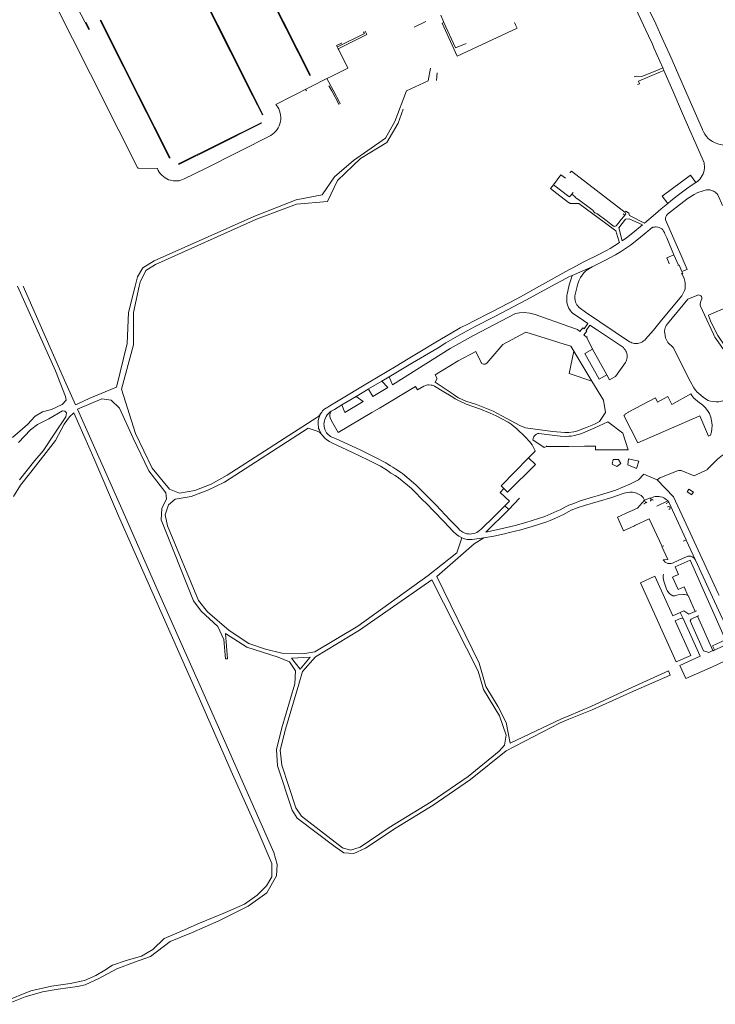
# Model space of a CAD drawing. Extents: x 145000 to 155000, y 457500 to 470000.
# Tile 120 of 196: x 151685 to 152084, y 461087 to 461653. Entities that reach past the tile are written whole.
import ezdxf

# ---------------------------------------------------------------- set-up
doc = ezdxf.new("R2010")
doc.units = 0
doc.header["$LTSCALE"] = 0.2
doc.header["$MEASUREMENT"] = 0
doc.layers.add('kant verharding', color=252, linetype='Continuous', lineweight=0)

msp = doc.modelspace()

# ---------------------------------------------------------------- linework, layer by layer
at = {"layer": 'kant verharding', "lineweight": 0}
for p, q in [((151928.05, 461651.55), (151926.41, 461655.81)), ((151968.72, 461651.53), (151968.92, 461651.08)), ((151968.92, 461651.08), (151969.33, 461650.16)), ((151866.97, 461637.49), (151867.5, 461636.38)), ((151867.5, 461636.38), (151867.75, 461635.89)), ((151870.39, 461623.99), (151863.53, 461620.54)), ((151924.36, 461622.57), (151923.98, 461618.13)), ((152054.58, 461623.92), (152053.92, 461625.43)), ((151863.53, 461620.54), (151861.04, 461619.28)), ((151864.51, 461612.65), (151861.04, 461619.28)), ((151849.26, 461612.26), (151848.79, 461613.08)), ((151863.74, 461612.27), (151862.19, 461615.22)), ((151867.77, 461604.58), (151863.74, 461612.27)), ((151868.55, 461604.98), (151864.51, 461612.65)), ((151867.82, 461604.49), (151867.77, 461604.58)), ((151868.62, 461604.83), (151868.55, 461604.98)), ((152000, 461551.6), (151991.12, 461558.32)), ((152000, 461548.05), (151999.87, 461548.15)), ((152001.63, 461552.92), (152000.92, 461552.01)), ((152003.51, 461551.45), (152001.63, 461552.92)), ((152003.51, 461551.45), (152003.62, 461551.29)), ((152004.76, 461550.32), (152005, 461550.24)), ((152013.86, 461543.45), (152005, 461550.24)), ((152013.86, 461543.45), (152013.96, 461543.26)), ((152027.12, 461534.72), (152028.94, 461536.97)), ((152029.06, 461537.14), (152028.94, 461536.97)), ((152030.15, 461538.59), (152029.06, 461537.14)), ((152030.31, 461538.8), (152030.15, 461538.59)), ((152030.31, 461538.8), (152032.05, 461540.93)), ((152031.05, 461541.71), (152032.05, 461540.93)), ((152032.05, 461540.93), (152032.58, 461541.58)), ((152061.62, 461524.18), (152055.53, 461538.27)), ((152000, 461509.44), (151983.02, 461500)), ((152002.23, 461510.62), (152000, 461509.44)), ((152001.86, 461506.21), (152013.34, 461511.09)), ((152001.86, 461506.21), (152000, 461505.35)), ((152064.92, 461507.27), (152064.48, 461507.14)), ((152004.67, 461499.88), (152004.71, 461500)), ((151997.89, 461466.55), (151989.31, 461469.17)), ((152000, 461465.92), (151997.89, 461466.55)), ((152021.77, 461449.1), (152013.6, 461463.8)), ((152002.82, 461462.67), (152000.21, 461449.8)), ((152013.07, 461445.41), (152002.82, 461462.67)), ((151949.58, 461456.14), (151949.71, 461455.97)), ((151896.67, 461448.04), (151892.59, 461445.58)), ((152000.21, 461449.8), (152013.07, 461445.41)), ((151892.59, 461445.58), (151884.79, 461440.99)), ((151877.85, 461436.77), (151869.62, 461431.83)), ((151886.86, 461427.47), (151891.27, 461430)), ((151997.65, 461416), (152000, 461416.03)), ((152008.98, 461408.09), (152000, 461408.05)), ((152031.27, 461384.7), (152035.06, 461386.23)), ((152040.01, 461388.73), (152035.06, 461386.23)), ((151965.38, 461371.72), (151963.25, 461373.8)), ((152050.42, 461373.77), (152056.7, 461376.69)), ((152055.76, 461375.26), (152057.27, 461375.96)), ((152057.27, 461375.96), (152056.7, 461376.69)), ((152054.46, 461350.97), (152053.45, 461350.51)), ((152072.7, 461342.66), (152067.39, 461354.23)), ((152072.48, 461313.24), (152068.38, 461322.38)), ((152065.55, 461309.12), (152063.94, 461312.68)), ((151832.43, 461167.86), (151830.44, 461174.66))]:
    msp.add_line(p, q, dxfattribs=at)
at = {"layer": 'kant verharding', "lineweight": 0, "flags": 128}
for points in [[(151768.02, 461709.36), (151733.88, 461776.91), (151734.21, 461777.04), (151741.02, 461763.7), (151808, 461631.16), (151824.28, 461598.7), (151823.93, 461598.55), (151818.35, 461609.54), (151768.02, 461709.36)], [(152052.61, 461644.6), (152049.83, 461650.76), (152043.45, 461664.19), (152039.96, 461671.67), (152035.24, 461681.55), (152027.53, 461698.04), (152020.77, 461712.32), (152006.37, 461743.44), (152006.39, 461743.52)], [(152053.92, 461625.43), (152048.78, 461636.97), (152047.95, 461639.05), (152045.64, 461643.9), (152019.26, 461700.39)], [(151706.96, 461682.57), (151706.93, 461682.65), (151704.72, 461686.97), (151704.31, 461686.85), (151715.53, 461664.54), (151724.17, 461647.49), (151724.57, 461647.7), (151722.48, 461651.72)], [(151819.74, 461683.36), (151820.12, 461683.54), (151851.57, 461621.33), (151851.18, 461621.15), (151830.95, 461661.11), (151819.74, 461683.36)], [(151753.04, 461567.88), (151752.39, 461567.93), (151741.54, 461589.47), (151725.17, 461621.77), (151704.58, 461662.75), (151699.76, 461672.25)], [(151730.73, 461652.69), (151731.08, 461652.86), (151752.77, 461609.83), (151771.04, 461573.73), (151770.63, 461573.56), (151730.73, 461652.69)], [(151917.83, 461652.03), (151911.13, 461648.86), (151911.05, 461648.89)], [(151969.33, 461650.16), (151970.18, 461648.24), (151935.89, 461632.13), (151927.2, 461651.18), (151928.05, 461651.55)], [(151940.89, 461639.55), (151934.79, 461636.92), (151928.05, 461651.55)], [(151882.06, 461646.13), (151882.52, 461645.22), (151867.05, 461637.47), (151866.97, 461637.49)], [(151882.93, 461646.57), (151883.93, 461644.62), (151867.5, 461636.38)], [(152097.92, 461579.17), (152091.89, 461580.47), (152086.08, 461581.6), (152083.98, 461582.34), (152082.39, 461583.11), (152080.88, 461584.05), (152080, 461584.87), (152078.95, 461586.05), (152078.03, 461587.34), (152077.26, 461588.71), (152076.73, 461589.95), (152076.74, 461590.05), (152067.64, 461610.64), (152057.93, 461632.89), (152055.49, 461638.37), (152052.61, 461644.6)], [(151869.49, 461639.71), (151869.41, 461639.73), (151866.56, 461638.35), (151866.97, 461637.49)], [(151867.75, 461635.89), (151873.07, 461625.34), (151870.39, 461623.99)], [(151920.41, 461625.33), (151919.06, 461618.09), (151906.79, 461612.25), (151899.99, 461594.7), (151894.67, 461585.07), (151876.36, 461572.31), (151865.38, 461562.96), (151858.26, 461552.55), (151843.35, 461549.67), (151818.94, 461540.18), (151761.74, 461514.58), (151755.35, 461510.54), (151752.13, 461505.47), (151750.78, 461500)], [(152051.9, 461624.58), (152051.81, 461624.6), (152041.92, 461620.55), (152038.55, 461620.78), (152037.54, 461620.28)], [(152052.58, 461623.12), (152039.94, 461617.84), (152040.44, 461616.38), (152039.37, 461615.92)], [(152053.92, 461625.43), (152053.85, 461625.44), (152051.9, 461624.58)], [(152054.58, 461623.92), (152054.51, 461623.92), (152052.58, 461623.12)], [(152072.84, 461559.56), (152073.76, 461560.2), (152074.6, 461560.93), (152075.36, 461561.75), (152076.03, 461562.64), (152076.6, 461563.59), (152077.07, 461564.6), (152077.43, 461565.66), (152077.68, 461566.75), (152077.82, 461567.85), (152077.83, 461568.97), (152077.73, 461570.08), (152077.57, 461570.98), (152076.44, 461573.62), (152065.31, 461599.35), (152059.59, 461612.33), (152054.58, 461623.92)], [(151832.77, 461602.99), (151831.73, 461604.43), (151861.04, 461619.28)], [(151904.7, 461601.8), (151901.97, 461593.8), (151895.4, 461582.55), (151880.27, 461573.39), (151867.1, 461560.75), (151861.35, 461548.66), (151843.58, 461547.26), (151820.47, 461538.58), (151762.51, 461512.54), (151757.02, 461509.07), (151753.73, 461502.3), (151753.23, 461500)], [(151772.92, 461560.58), (151773.52, 461560.53), (151774.7, 461560.53), (151775.86, 461560.66), (151777.01, 461560.91), (151778.12, 461561.27), (151779.06, 461561.68), (151791.19, 461567.7), (151828.8, 461586.62), (151829.83, 461587.33), (151830.78, 461588.14), (151831.64, 461589.04), (151832.4, 461590.03), (151833.05, 461591.09), (151833.59, 461592.21), (151834.01, 461593.38), (151834.3, 461594.59), (151834.47, 461595.83), (151834.5, 461597.08), (151834.41, 461598.32), (151834.18, 461599.54), (151833.83, 461600.74), (151833.36, 461601.89), (151832.77, 461602.99)], [(151775.81, 461570.33), (151775.93, 461570.03), (151796.1, 461579.9), (151823.42, 461593.65), (151823.24, 461593.97), (151775.81, 461570.33)], [(151753.04, 461567.88), (151763.64, 461567.68), (151764.12, 461566.61), (151764.71, 461565.6), (151765.4, 461564.65), (151766.18, 461563.78), (151767.06, 461563), (151768.01, 461562.31), (151769.02, 461561.73), (151770.1, 461561.25), (151771.21, 461560.89), (151772.92, 461560.58)], [(152032.55, 461543.13), (152032.26, 461542.41), (152001.44, 461566.23), (152000.68, 461565.29), (152000.59, 461565.29)], [(151998.03, 461562.08), (151995.38, 461563.97), (151991.12, 461558.32)], [(152072.84, 461559.56), (152069.75, 461563.77), (152053.53, 461551.74), (152056.72, 461547.57)], [(152072.84, 461559.56), (152070.76, 461558.28), (152067.47, 461555.92), (152062.16, 461551.99), (152058.44, 461549.01), (152056.72, 461547.57)], [(151999.87, 461548.15), (151999.77, 461548.21), (151993.02, 461553.32), (151989.44, 461556.13), (151991.12, 461558.32)], [(152002.45, 461553.88), (152002.36, 461553.87), (152001.63, 461552.92)], [(152088.27, 461546.44), (152085.77, 461552.09), (152085.44, 461552.62), (152085.06, 461553.12), (152084.62, 461553.57), (152084.14, 461553.98), (152083.62, 461554.33), (152083.07, 461554.63), (152081.53, 461555.18), (152080.93, 461555.33), (152080.33, 461555.41), (152079.71, 461555.42), (152078.93, 461555.34), (152076.48, 461554.71), (152074.07, 461553.82), (152071.97, 461552.78), (152068.47, 461550.63)], [(152000.92, 461552.01), (152000.38, 461551.31), (152000, 461551.6)], [(152028.73, 461526.06), (152026.95, 461531.93), (152020.97, 461536.23), (152005.65, 461547.64), (152000.74, 461547.5), (152000, 461548.05)], [(152003.62, 461551.29), (152004.02, 461550.81), (152004.45, 461550.47), (152004.76, 461550.32)], [(152068.47, 461550.63), (152067.75, 461550.12), (152060.01, 461544.1), (152056.67, 461541.34)], [(152013.96, 461543.26), (152014.4, 461542.67), (152014.89, 461542.26), (152015.45, 461541.96), (152015.75, 461541.85)], [(152032.55, 461543.13), (152033.12, 461542.88), (152034.43, 461541.93)], [(152056.72, 461547.57), (152053.01, 461544.44), (152049.8, 461541.65), (152043.44, 461536.28), (152034.69, 461540.66), (152034.43, 461541.93)], [(152025.55, 461534.61), (152021.26, 461537.92), (152015.92, 461541.81)], [(152030.58, 461526.18), (152028.58, 461533.6), (152032.43, 461538.64), (152034.55, 461538.69), (152042.33, 461535.31), (152036.7, 461530.67), (152033.01, 461527.88), (152030.58, 461526.18)], [(152048.14, 461533.74), (152047.98, 461534.01), (152045.37, 461531.66), (152044.3, 461530.84), (152040.01, 461527.29), (152035.33, 461523.68), (152029.61, 461519.86), (152026.64, 461518.07), (152020.64, 461514.8), (152017.22, 461513), (152013.34, 461511.09)], [(152028.73, 461526.06), (152029.03, 461525.07), (152023.73, 461521.78), (152021.63, 461520.58), (152019.63, 461519.54), (152017.94, 461518.59), (152008.19, 461513.81), (152002.23, 461510.62)], [(152060.26, 461518.16), (152056.13, 461527.82), (152055.07, 461530.1)], [(152064.9, 461508.4), (152067.98, 461509.71), (152064.43, 461517.78), (152061.62, 461524.18)], [(152060.26, 461518.16), (152056.16, 461516.35), (152057.65, 461513), (152057.62, 461512.93)], [(152062.94, 461512.06), (152062.85, 461512.08), (152060.26, 461518.16)], [(152013.34, 461511.09), (152010.93, 461509.71), (152009.77, 461508.82), (152008.58, 461507.64)], [(152062.94, 461512.06), (152062.85, 461512.08), (152062.46, 461511.88)], [(152064.9, 461508.4), (152063.26, 461512.17), (152062.94, 461512.06)], [(152064.92, 461507.27), (152065.34, 461507.39), (152064.9, 461508.4)], [(152000, 461505.35), (151998.15, 461504.5), (151990.03, 461500)], [(152000, 461500), (152000.36, 461501.41), (152001.22, 461504.33), (152001.86, 461506.21)], [(152008.58, 461507.64), (152007.55, 461506.38), (152006.63, 461504.99), (152005.86, 461503.5), (152005.24, 461501.94), (152004.71, 461500)], [(152066.82, 461500), (152066.84, 461500.84), (152066.76, 461501.94), (152066.55, 461503.03), (152066.12, 461504.41), (152064.92, 461507.27)], [(151683.29, 461500), (151705.05, 461451.36), (151710.9, 461436.71), (151711.25, 461434.62), (151708.97, 461431.99), (151702.81, 461429.12), (151697.63, 461427.86), (151693.43, 461425.3), (151688.99, 461420.65), (151680.39, 461413.21)], [(151717.96, 461432.42), (151716.7, 461431.83), (151709.59, 461447.8), (151686.51, 461500)], [(151750.78, 461500), (151747.08, 461484.98), (151746.3, 461467.18), (151740.13, 461442.11), (151724.8, 461435.65), (151717.96, 461432.42)], [(151753.23, 461500), (151750, 461484.9), (151749.84, 461466.41), (151743.04, 461440.82), (151751.07, 461415.46), (151760.73, 461395.45), (151770.53, 461383.49), (151776.3, 461381.12), (151785.06, 461382.66), (151794.46, 461386.4), (151803.64, 461391.53), (151855.13, 461424.58), (151856.37, 461425.45), (151857.4, 461426.67)], [(151983.02, 461500), (151973.83, 461494.88), (151970.09, 461492.88), (151955.65, 461485.35), (151944.38, 461479.66), (151942.23, 461478.5), (151937.58, 461476.08), (151935.62, 461475), (151923.62, 461467.87), (151915.35, 461462.9), (151907.73, 461458.41), (151900.68, 461454.09), (151885.34, 461444.96), (151866.54, 461433.55), (151862.72, 461431.37), (151860.95, 461430.24)], [(151990.03, 461500), (151975.7, 461492.23), (151957.11, 461482.38), (151945.82, 461476.66), (151937.32, 461472.14), (151929.38, 461467.45), (151924.83, 461464.69), (151914.67, 461458.68), (151910.21, 461456.09), (151896.67, 461448.04)], [(152000, 461499.94), (151998.92, 461495.54), (151998.79, 461494.7), (151998.69, 461492.92), (151998.85, 461490.93), (151999.04, 461489.87), (151999.33, 461488.83), (151999.73, 461487.82), (152000, 461487.31)], [(152035.48, 461467.8), (152034.78, 461468.15), (152009.58, 461485.05), (152005.8, 461487.73), (152004.61, 461489.43), (152003.8, 461490.95), (152003.5, 461492.06), (152003.38, 461492.91), (152003.35, 461493.76), (152003.41, 461494.6), (152004.67, 461499.88)], [(152066.82, 461500), (152066.67, 461498.63), (152066.3, 461497.51), (152065.64, 461495.99), (152064.83, 461494.54), (152053.24, 461480.48), (152048.53, 461474.84), (152044.04, 461469.61), (152043.49, 461469.06), (152042.89, 461468.57), (152042.23, 461468.15), (152041.54, 461467.79), (152040.81, 461467.52), (152040.06, 461467.31), (152039.29, 461467.19), (152038.51, 461467.15), (152037.73, 461467.19), (152036.96, 461467.32), (152036.21, 461467.52), (152035.48, 461467.8)], [(152116.3, 461449.69), (152113.51, 461445.21), (152106.66, 461442.17), (152105.55, 461442.85), (152104.7, 461444.21), (152099.79, 461451.58), (152093.5, 461460.09), (152089.95, 461465.13), (152085.53, 461471.66), (152084.28, 461473.82), (152081.34, 461480.24), (152080.12, 461483.24), (152080.14, 461483.32), (152105.8, 461494.42), (152104.35, 461497.8), (152108.95, 461499.69)], [(152074.36, 461495.14), (152068.21, 461492.61), (152056.52, 461478.5), (152056.01, 461477.73), (152055.9, 461477.49)], [(152076.23, 461492.83), (152076.3, 461493.11), (152076.32, 461493.4), (152076.27, 461493.69), (152076.1, 461494.07), (152075.94, 461494.3), (152075.68, 461494.53), (152074.36, 461495.14)], [(152090.51, 461461.19), (152084.3, 461470.07), (152083.82, 461470.8), (152083.41, 461471.62), (152083.08, 461472.5), (152077.86, 461483.62), (152075.61, 461488.54), (152075.44, 461489.19), (152075.43, 461489.66), (152075.52, 461490.73), (152075.81, 461491.45), (152076.23, 461492.83)], [(152000, 461487.31), (152000.24, 461486.86), (152000.84, 461485.96), (152001.86, 461484.78), (152008.39, 461480.3), (152010.85, 461478.55), (152008.7, 461475.55), (152007.99, 461476.1), (152006.3, 461473.97), (152004.92, 461475.09), (152000, 461476.84)], [(152000, 461476.84), (151980.54, 461483.8), (151977.57, 461484.59), (151974.35, 461484.89), (151971.53, 461484.82), (151969.33, 461484.45), (151945.19, 461471.78), (151931.69, 461464.31), (151898.66, 461443.42), (151896.67, 461448.04)], [(152009.88, 461474.63), (152010.34, 461474.27), (152008.55, 461472.15), (152010.16, 461470.85), (152010.31, 461470.94), (152010.48, 461470.81), (152010.3, 461470.67), (152013.6, 461463.8)], [(152021.77, 461449.1), (152023.35, 461446.23), (152026.67, 461448.26), (152032.43, 461456.29), (152032.78, 461456.94), (152033.05, 461457.62), (152033.24, 461458.32), (152033.36, 461459.03), (152033.41, 461459.76), (152033.38, 461460.53), (152033.25, 461461.35), (152033.01, 461462.07), (152032.68, 461462.81), (152032.27, 461463.5), (152031.79, 461464.15), (152031.24, 461464.75), (152030.2, 461465.6), (152021.65, 461471.32), (152016.31, 461474.81), (152012.08, 461477.7), (152009.88, 461474.63)], [(152055.9, 461477.49), (152055.57, 461476.91), (152055.23, 461476.04), (152055.01, 461475.3), (152054.96, 461474.28), (152055, 461472.89), (152055.19, 461471.63), (152055.49, 461470.47), (152056.09, 461469.24)], [(151949.71, 461455.97), (151950.05, 461455.64), (151950.43, 461455.4), (151950.86, 461455.25), (151951.37, 461455.19), (151951.79, 461455.24), (151952.18, 461455.38), (151952.54, 461455.6), (151952.87, 461455.91), (151962.01, 461466.59), (151975.29, 461473.61), (151989.31, 461469.17)], [(152056.09, 461469.24), (152056.72, 461467.76), (152059.76, 461464.83), (152069.59, 461445.44), (152071.77, 461441.58), (152072.64, 461440.37), (152073.64, 461439.26), (152074.42, 461438.53), (152077.36, 461436.08), (152079.87, 461434.38), (152081.38, 461433.98), (152082.95, 461433.72), (152084.53, 461433.63), (152086.11, 461433.71), (152087.68, 461433.95), (152089.22, 461434.35), (152090.4, 461434.78), (152101.93, 461439.41), (152102.36, 461439.63), (152102.73, 461439.94)], [(152002.82, 461462.67), (152001.09, 461465.59), (152000, 461465.92)], [(152013.6, 461463.8), (152009.18, 461461.4), (152017.34, 461446.69), (152021.77, 461449.1)], [(151933.45, 461437.99), (151931.8, 461439.16), (151927.8, 461441.79), (151923.25, 461444.96), (151924.38, 461446.97), (151923.08, 461449.18), (151936.47, 461457.13)], [(151936.47, 461457.13), (151946.46, 461462.49), (151949.58, 461456.14)], [(151884.86, 461440.9), (151884.77, 461440.9), (151877.85, 461436.77)], [(151892.59, 461445.58), (151895.98, 461441.77), (151887.28, 461436.66), (151884.86, 461440.9)], [(151933.28, 461436.26), (151927.27, 461440), (151922.72, 461442.69), (151922.1, 461442.94), (151921.47, 461443.13), (151920.81, 461443.25), (151919.51, 461443.33), (151918.88, 461443.29), (151918.25, 461443.19), (151917.63, 461443.02), (151916.69, 461442.62), (151913.03, 461440.42), (151911.9, 461442.45), (151891.27, 461430)], [(152013.07, 461445.41), (152019.81, 461434.65), (152020.98, 461427.58), (152017.52, 461422.29), (152014.98, 461421.04)], [(151830.44, 461174.66), (151815.14, 461209.39), (151802.28, 461238.39), (151788.89, 461268.75), (151777.02, 461295.26), (151764.13, 461324.65), (151743.13, 461372.22), (151717.82, 461429.31), (151731.79, 461435.38), (151737.03, 461434.63), (151741.95, 461430.05), (151749.7, 461412.67), (151758.73, 461394), (151768.4, 461381.32), (151768.81, 461377.95), (151766.25, 461372.32), (151765.78, 461365.87), (151784.43, 461319.29)], [(151869.62, 461431.83), (151871.26, 461427.56), (151881.81, 461433.89), (151877.85, 461436.77)], [(151940.97, 461432.36), (151940.2, 461432.65), (151937.32, 461433.98), (151934.68, 461435.39), (151933.28, 461436.26)], [(151933.45, 461437.99), (151934.4, 461437.33), (151936.55, 461435.95), (151940.7, 461434.07), (151943.79, 461433.1), (151946.95, 461431.99), (151953.69, 461429.41), (151956.39, 461428.21), (151958.66, 461427.1), (151964.29, 461424.12), (151971.79, 461419.94), (151974.96, 461418.77), (151976.37, 461418.44), (151986.36, 461417.21), (151990.58, 461416.64), (151997.65, 461416)], [(152081.51, 461424.72), (152081.16, 461425.84), (152080.7, 461426.92), (152080.04, 461428.07), (152078.49, 461430.15), (152077.71, 461431.02), (152076.85, 461431.78), (152074.08, 461433.85), (152072.55, 461435.06), (152071.8, 461435.74), (152071.12, 461436.49), (152070.53, 461437.31), (152070.07, 461438.12), (152059.04, 461432.17), (152056.83, 461436.62), (152050.85, 461433.49), (152049.67, 461435.82), (152033.98, 461427.68), (152033.99, 461427.49), (152032.13, 461426.61)], [(151860.95, 461430.24), (151860.3, 461429.9), (151859.65, 461429.46), (151859.05, 461428.95), (151858.51, 461428.38), (151858.02, 461427.76), (151857.4, 461426.67)], [(151869.62, 461431.83), (151865.42, 461429.3), (151863.51, 461428.22)], [(151976.79, 461401.37), (151980.52, 461405.18), (151980.43, 461405.34), (151980.62, 461405.39), (151978.95, 461408.88), (151977.35, 461410.8), (151974.91, 461413.47), (151970.1, 461418.05), (151966.88, 461420.76), (151965.09, 461421.94), (151958.22, 461425.49), (151954.68, 461427.15), (151949.22, 461429.47), (151940.97, 461432.36)], [(151741.26, 461368.04), (151727.18, 461401.25), (151715.66, 461427.36), (151713.21, 461425.06), (151710.08, 461420.83), (151705.06, 461411.37), (151690.86, 461393.18), (151685, 461385.76), (151681.06, 461379.18)], [(151683.86, 461410.18), (151690.75, 461417.59), (151694.69, 461420.51), (151701.22, 461423.9), (151709.16, 461428.35), (151710.54, 461428.27), (151711.38, 461427.38), (151711.02, 461424.94), (151704.77, 461415.53), (151697.95, 461405.55), (151693.17, 461399.83), (151684.37, 461388.81)], [(151857.4, 461426.67), (151856.88, 461425.73), (151856.47, 461424.73), (151856.17, 461423.7), (151855.97, 461422.65), (151855.88, 461421.58), (151855.91, 461420.5), (151856.08, 461419.05), (151856.23, 461418.39), (151856.66, 461417.25), (151857.78, 461415.29)], [(151863.51, 461428.22), (151862.86, 461427.8), (151862.24, 461427.32), (151861.69, 461426.77), (151861.19, 461426.17), (151860.6, 461425.23), (151860.16, 461424.41), (151859.81, 461423.55), (151859.55, 461422.66), (151859.39, 461421.74), (151859.32, 461420.81), (151859.34, 461419.96), (151859.44, 461419.19), (151859.58, 461418.61)], [(151864.31, 461421.44), (151863.1, 461423.92), (151862.88, 461424.49), (151862.71, 461425.41), (151862.68, 461426.23), (151862.83, 461427.1), (151863.11, 461427.68), (151863.51, 461428.22)], [(151886.86, 461427.47), (151867.54, 461415.96), (151864.31, 461421.44)], [(152032.13, 461426.61), (152032.3, 461426.2), (152031.53, 461425.79), (152039.64, 461410.14), (152075.23, 461425.49), (152080.15, 461413.88), (152081.39, 461414.38), (152081.9, 461416.44), (152082.14, 461418.18), (152082.21, 461419.94), (152082.09, 461421.7), (152081.92, 461422.74), (152081.51, 461424.72)], [(152140.82, 461425.82), (152140.73, 461425.89), (152140.56, 461425.93), (152139.96, 461426.07), (152139.35, 461426.08), (152138.75, 461425.96), (152122.54, 461418.73), (152115.93, 461415.78), (152102.34, 461409.66), (152094.47, 461406.18), (152089.61, 461403.78), (152088.18, 461402.95), (152085.32, 461400.67), (152081.05, 461396.53), (152079.3, 461394.72)], [(151938.47, 461355.52), (151935.67, 461346.95), (151919.15, 461333.92), (151878.69, 461304.8), (151854.09, 461289.95), (151847.14, 461288.79), (151835.17, 461289.16), (151825.74, 461291.44), (151816.17, 461294.75), (151804.8, 461302.22), (151792.35, 461313.03), (151787.19, 461319.56), (151769.35, 461362.34), (151768.06, 461368.69), (151769.96, 461374.44), (151773.89, 461377.79), (151783.08, 461379.32), (151792.54, 461382.88), (151802.23, 461387.53), (151850.21, 461418.4), (151855.31, 461416.84), (151856.67, 461416.16), (151857.78, 461415.29)], [(151859.58, 461418.61), (151859.86, 461417.68), (151860.43, 461416.56), (151860.83, 461415.9), (151861.29, 461415.27), (151861.82, 461414.7), (151862.41, 461414.19), (151863.04, 461413.74), (151864.14, 461413.17), (151864.99, 461412.88), (151865.96, 461412.47), (151880.09, 461405.98), (151886.6, 461402.86), (151888.93, 461401.68), (151894.75, 461398.57), (151895.95, 461397.87), (151897.52, 461396.83), (151898.76, 461396.1)], [(152000, 461416.03), (152002.75, 461416.38), (152005.14, 461416.97), (152007.46, 461417.82), (152010.5, 461419.02), (152013.35, 461420.25), (152014.98, 461421.04)], [(152004.52, 461414.57), (152006.92, 461415.3), (152009.05, 461416.14), (152009.13, 461416.11), (152014.88, 461418.71)], [(152030.88, 461415.61), (152022.4, 461422.14), (152014.88, 461418.71)], [(151857.78, 461415.29), (151858.66, 461414.03), (151859.79, 461412.82), (151861.03, 461411.74), (151862.39, 461410.8), (151863.83, 461410.01), (151875.25, 461404.67), (151884.91, 461400.09), (151891.71, 461396.57), (151895.72, 461394.12), (151897.8, 461392.73), (151900.21, 461391.22), (151902.02, 461389.95), (151907.23, 461385.73), (151909.49, 461383.74), (151911.43, 461381.89), (151915.49, 461377.78), (151918.33, 461374.99), (151922.05, 461371.23), (151928.55, 461364.52)], [(152000, 461408.05), (151987.31, 461408.01), (151987.19, 461408.24), (151986.94, 461408.16), (151987.04, 461407.99), (151985.73, 461407.38), (151979.3, 461411.83), (151979.7, 461413.35), (151980.13, 461414.02), (151980.72, 461414.61), (151981.41, 461415.06), (151982.16, 461415.42), (151982.68, 461415.49), (151985.85, 461415.02)], [(151985.85, 461415.02), (151995, 461413.93), (151998.14, 461413.77), (152000, 461413.87)], [(152000, 461413.87), (152001.28, 461413.94), (152003.4, 461414.24), (152004.52, 461414.57)], [(152030.88, 461415.61), (152034.1, 461406.01), (152015.2, 461405.99), (152015.16, 461408.11), (152008.98, 461408.09)], [(151976.79, 461401.37), (151961.07, 461385.29), (151962.64, 461383.77)], [(151962.64, 461383.77), (151964.63, 461381.76), (151980.73, 461397.56), (151976.79, 461401.37)], [(152028.48, 461400.52), (152025.42, 461400.49), (152024.74, 461397.9), (152027.49, 461396.54), (152029.87, 461398.1), (152028.48, 461400.52)], [(152038.89, 461395.36), (152033.78, 461397.48), (152034.25, 461400.95), (152040.09, 461399.5), (152038.89, 461395.36)], [(151898.76, 461396.1), (151900.55, 461394.99), (151903.82, 461392.74), (151904.4, 461392.41), (151912.05, 461385.87), (151914.26, 461383.77), (151923.55, 461374.46), (151931.83, 461365.71), (151936.24, 461361.14), (151937.31, 461359.97), (151937.84, 461359.48), (151938.43, 461359.04)], [(152050.7, 461388.82), (152042.93, 461392), (152040.01, 461388.73)], [(152079.3, 461394.72), (152079.42, 461394.47), (152078.48, 461394.12), (152073.08, 461391.64), (152071.91, 461391.17), (152064.42, 461394.13), (152063.75, 461394.25), (152063.08, 461394.22), (152062.35, 461394.02), (152052.25, 461389.95), (152050.7, 461388.82)], [(151963.25, 461373.8), (151965.79, 461376.59), (151960.53, 461381.59), (151962.64, 461383.77)], [(152000, 461374.19), (152002.71, 461375.28), (152006.51, 461376.69), (152013.46, 461378.85), (152017.55, 461380.02), (152026.89, 461382.91), (152031.27, 461384.7)], [(152086.3, 461322.38), (152085.77, 461323.51), (152066.14, 461365.83), (152060.14, 461378.97), (152050.7, 461388.82)], [(151971.64, 461378.25), (151971.55, 461378.22), (151965.38, 461371.72)], [(152030.63, 461380.8), (152024.56, 461378.75), (152008.93, 461374.1), (152005.28, 461372.91), (152001.33, 461371.3), (152000, 461370.63)], [(152043.42, 461377.13), (152042.69, 461378.65), (152042.11, 461379.25), (152041.48, 461379.78), (152040.79, 461380.25), (152038.8, 461381.14), (152037.58, 461381.5), (152036.49, 461381.72), (152034.96, 461381.7), (152033.64, 461381.6), (152031.78, 461381.21), (152030.63, 461380.8)], [(152046.87, 461378.11), (152046.58, 461378.55), (152043.42, 461377.13)], [(152047.33, 461377.13), (152046.85, 461378.03), (152046.87, 461378.11)], [(152056.7, 461376.69), (152056.38, 461377.05), (152055.8, 461377.58), (152055.16, 461378.04), (152054.48, 461378.44), (152053.76, 461378.77), (152052.57, 461379.12), (152051.79, 461379.25), (152051, 461379.3), (152050.22, 461379.27), (152049.44, 461379.15), (152048.68, 461378.96), (152047.94, 461378.68), (152046.87, 461378.11)], [(152070.82, 461380.7), (152070.48, 461380.13), (152067.82, 461381.91), (152068.9, 461383.49), (152071.46, 461381.75), (152070.82, 461380.7)], [(151938.43, 461359.04), (151939.06, 461358.67), (151939.73, 461358.37), (151941.42, 461357.87), (151942.26, 461357.72), (151943.1, 461357.67), (151943.95, 461357.7), (151945.3, 461357.94), (151946.21, 461358.23), (151947.09, 461358.6), (151947.92, 461359.06), (151948.7, 461359.61), (151949.67, 461360.5), (151957.19, 461367.92), (151963.25, 461373.8)], [(152000, 461374.19), (151998.32, 461373.47), (151994.87, 461371.63), (151993.09, 461370.84)], [(152034.49, 461370.36), (152039.43, 461372.59), (152043.42, 461377.13)], [(152044.12, 461375.65), (152043.14, 461375.17), (152043.28, 461374.89), (152043.26, 461374.82)], [(152043.42, 461377.13), (152044.05, 461375.72), (152044.12, 461375.65)], [(152044.7, 461375.54), (152044.54, 461375.88), (152044.12, 461375.65)], [(152047.33, 461377.13), (152047.25, 461377.14), (152046.76, 461376.89), (152046.92, 461376.53), (152046.85, 461376.47)], [(152048.3, 461377.2), (152048.09, 461377.59), (152047.33, 461377.13)], [(152057.32, 461371.85), (152057.39, 461371.85), (152057.91, 461372.14), (152058.15, 461372.68), (152057.89, 461373.27), (152057.26, 461373.54), (152056.73, 461373.29), (152056.65, 461373.32)], [(152059.53, 461371.33), (152057.77, 461375.12), (152057.27, 461375.96)], [(151745.62, 461112.57), (151754.5, 461115.07), (151761.11, 461119.03), (151767.57, 461125.28), (151776.07, 461128.92), (151787.8, 461134.09), (151802.77, 461140.17), (151813.74, 461145.03), (151820.85, 461150.28), (151826.31, 461155.59), (151829.34, 461160.81), (151829.4, 461168.3), (151820.91, 461188.09), (151806.79, 461219.73), (151787.07, 461264.64), (151741.26, 461368.04)], [(152000, 461370.63), (151996.94, 461368.98), (151991.92, 461366.56), (151989.24, 461365.39), (151987.29, 461364.65), (151978.88, 461362), (151972.43, 461360.12), (151965.95, 461358.61), (151962.95, 461357.84), (151956.93, 461356.53), (151951.18, 461355.48)], [(151975.32, 461364.28), (151975.23, 461364.31), (151969.03, 461362.6), (151961.83, 461360.85), (151952.31, 461358.79), (151965.38, 461371.72)], [(151975.32, 461364.28), (151986.12, 461367.75), (151993.09, 461370.84)], [(152037.8, 461362.48), (152037.7, 461362.47), (152031.39, 461359.58), (152027.95, 461367.31), (152034.49, 461370.36)], [(152067.39, 461354.23), (152067.33, 461354.28), (152059.53, 461371.33)], [(151928.55, 461364.52), (151933.4, 461359.32), (151935.34, 461357.48), (151936.69, 461356.4), (151938.47, 461355.52)], [(152053.45, 461350.51), (152046.06, 461366.31), (152037.8, 461362.48)], [(151951.18, 461355.48), (151945.47, 461352.1), (151924.09, 461333.24), (151948.43, 461283.49), (151952.29, 461270.16), (151959.42, 461258.46), (151963.95, 461249.4), (151966.22, 461237.5), (151995.8, 461251.47), (152000, 461253.26)], [(151938.47, 461355.52), (151940.04, 461354.92), (151941.56, 461354.51), (151944.42, 461354.55), (151948.38, 461355.02), (151951.18, 461355.48)], [(152053.45, 461350.51), (152053.43, 461350.43), (152056.88, 461343.01), (152054.11, 461342.93)], [(152067.39, 461354.23), (152067.33, 461354.28), (152065.77, 461353.65), (152065.7, 461353.68)], [(152072.7, 461342.66), (152072.48, 461343.06), (152072, 461343.71), (152071.4, 461344.25), (152070.69, 461344.65), (152069.92, 461344.9), (152069.12, 461344.98), (152068.31, 461344.89), (152067.54, 461344.64), (152065.18, 461343.56), (152059.94, 461341.2)], [(152059.94, 461341.2), (152059.46, 461340.99), (152058.61, 461340.74), (152057.72, 461340.68), (152056.84, 461340.8), (152056, 461341.11), (152055.25, 461341.58), (152054.61, 461342.19), (152054.11, 461342.93)], [(152083.59, 461291.02), (152083.52, 461291.08), (152082.4, 461293.42), (152089.94, 461296.92), (152069.55, 461342.68), (152061, 461338.74)], [(152061.46, 461333.85), (152061.55, 461333.84), (152062.95, 461334.5), (152061, 461338.74)], [(152092.72, 461301.89), (152091.27, 461303.45), (152090.29, 461304.8), (152089.45, 461306.24), (152088.04, 461309.24), (152072.7, 461342.66)], [(152063.94, 461312.68), (152059.61, 461310.62), (152049.36, 461333.55), (152041.03, 461329.71), (152061.52, 461284.15), (152069.95, 461287.85), (152060.93, 461307.85), (152064.36, 461309.33), (152065.55, 461309.12)], [(152054.31, 461334.54), (152054.08, 461333.76), (152054.03, 461332.97), (152054.07, 461332.53), (152054.52, 461330.56), (152056.12, 461325.9), (152056.39, 461325.31), (152056.74, 461324.7), (152057.15, 461324.14), (152057.62, 461323.61), (152058.14, 461323.14), (152058.71, 461322.73), (152059.61, 461322.25), (152060.07, 461322.13), (152060.77, 461322.14)], [(152068.38, 461322.38), (152068.32, 461322.44), (152066.16, 461327.28), (152062.82, 461325.79), (152059.53, 461332.88), (152061.46, 461333.85)], [(151947.84, 461278.82), (151921.16, 461331.27), (151879.78, 461302.49), (151854.44, 461287.1), (151846.91, 461278.71), (151844.88, 461271.36), (151837.24, 461245.6), (151834.08, 461233.5), (151835.14, 461224.85), (151843.19, 461200.43), (151846.39, 461195.6), (151869.91, 461177.47), (151874.56, 461176.02), (151880.13, 461177.84), (151896.79, 461189.12), (151920.94, 461203.83), (151942.1, 461218.44), (151960.01, 461232.86), (151962.99, 461236.33), (151963.88, 461242.19), (151960.11, 461253.15), (151950.86, 461268.31), (151947.84, 461278.82)], [(152060.77, 461322.14), (152061.33, 461322.32), (152061.88, 461322.55), (152062.82, 461322.77), (152065.8, 461322.92), (152066.42, 461322.92), (152067.41, 461322.77), (152067.89, 461322.61)], [(152067.89, 461322.61), (152068.32, 461322.44), (152068.38, 461322.38)], [(151784.43, 461319.29), (151788.81, 461313.31), (151798.37, 461304.49), (151801.84, 461297.1), (151802.67, 461285.94), (151803.97, 461286.04), (151802.79, 461300.56), (151815.02, 461292.62), (151833, 461286.84), (151839.58, 461284.16), (151842.99, 461279.17), (151842.55, 461271.67), (151835.16, 461246.39), (151832.11, 461233.93), (151832.55, 461224.57), (151841.03, 461199.08), (151843.83, 461194.34), (151865.67, 461177.99), (151870.72, 461174.42), (151876.51, 461174.14), (151883.16, 461177.17), (151900.72, 461188.91), (151921.99, 461201.91), (151943.37, 461216.63), (151963.88, 461233.12), (151994.87, 461249.2), (152000, 461251.27)], [(152072.48, 461313.24), (152068.78, 461311.62), (152065.95, 461313.63), (152063.94, 461312.68)], [(152082.77, 461290.64), (152082.7, 461290.69), (152080.37, 461289.57), (152077.36, 461290.62), (152069.69, 461307.81), (152070.15, 461308.7), (152073.78, 461310.4)], [(152073.29, 461313.56), (152073.21, 461313.56), (152072.48, 461313.24)], [(152074.57, 461310.73), (152074.49, 461310.73), (152073.78, 461310.4)], [(152082.77, 461290.64), (152082.7, 461290.69), (152073.78, 461310.4)], [(152067.18, 461274.6), (152067.08, 461274.61), (152063.66, 461282.1), (152075.33, 461287.47), (152065.55, 461309.12)], [(152083.59, 461291.02), (152093.11, 461295.56), (152093.27, 461297.08), (152093.27, 461298.62), (152093.11, 461300.14), (152092.72, 461301.89)], [(152105.73, 461297.77), (152095.21, 461292.83), (152092.66, 461286.17), (152082.37, 461281.46), (152067.18, 461274.6)], [(152083.59, 461291.02), (152083.52, 461291.08), (152082.77, 461290.64)], [(151845.55, 461280.11), (151840.72, 461286.31), (151851.4, 461286.84), (151845.55, 461280.11)], [(152000, 461253.26), (152012.55, 461258.59), (152036.13, 461269.5), (152057.09, 461279.01), (152058.09, 461276.61), (152037.11, 461267.43), (152013.35, 461256.66), (152000, 461251.27)], [(151677.19, 461087.49), (151687.69, 461091.75), (151697.62, 461094.59), (151706.66, 461096.11), (151717.84, 461097.66), (151722.1, 461098.75), (151730.02, 461102.29), (151740.3, 461107.95), (151750.52, 461111.75), (151759.71, 461114.93), (151770.99, 461123.56), (151783.22, 461128.5), (151798.92, 461135.48), (151815.81, 461143.83), (151826.45, 461151.54), (151832.05, 461161.36), (151832.43, 461167.86)], [(151675.82, 461089.11), (151690.89, 461095.23), (151702.81, 461097.93), (151713.56, 461099.37), (151721.79, 461101.19), (151728.21, 461104.09), (151733.52, 461107.19), (151737.93, 461109.93), (151745.62, 461112.57)]]:
    msp.add_lwpolyline(points, dxfattribs=at)
at = {"layer": 'kant verharding', "lineweight": 0}
for centre, radius, start, end in [((152031.8, 461541.76), 0.799, 347.2086, 55.5171), ((152058.41, 461538.95), 2.96, 126.1447, 193.3001), ((152026.26, 461535.78), 1.36, 238.7499, 308.8588), ((152049.99, 461528.8), 5.28, 88.3463, 110.504), ((152049.99, 461528.84), 5.23, 13.9754, 88.3343)]:
    msp.add_arc(centre, radius, start, end, dxfattribs=at)

doc.saveas('drawing.dxf')
